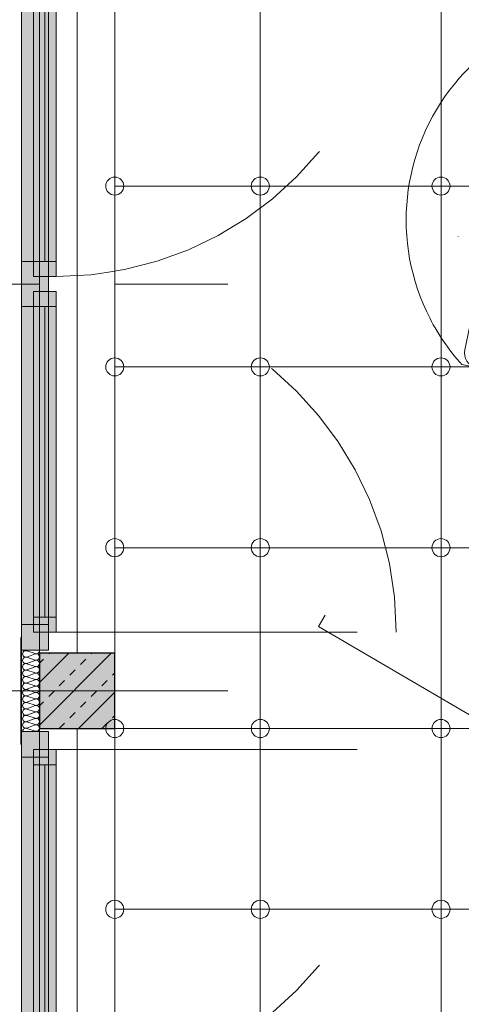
# Model space of a CAD drawing. Header units: metres. Extents: x -45 to 152, y -127 to 99.
# Tile 53 of 256: x -39.34 to -37.87, y -11.84 to -8.57. Entities that reach past the tile are written whole.
import ezdxf

# ---------------------------------------------------------------- set-up
doc = ezdxf.new("R2010")
doc.units = ezdxf.units.M
doc.header["$PDMODE"] = 1
doc.header["$PDSIZE"] = -2
for name, pattern in [('Achsen 01', [5.291531, 3.175, -1.058062, 0.352704, -0.705764]), ('gestrichelt - 01', [2, 1, -1]), ('ISO-03 Gestrichelt mit Abstand', [7.62, 3.048, -4.572]), ('Raster 01', [2, 1, -1])]:
    doc.linetypes.add(name, pattern=pattern)
doc.layers.get('0').update_dxf_attribs({"lineweight": 25})
for name, color, linetype, lineweight, true_color in [('013_Beton und Stahlbetonarbeiten-000 Brüstung', 7, 'Continuous', 9, 0xa6a6a6), ('013_Beton und Stahlbetonarbeiten-000 Sichtbeton-333 Außenstütze', 5, 'Continuous', 5, 0x0000ff), ('013_Beton und Stahlbetonarbeiten-000 Sichtbeton-334 Außenwandöf', 5, 'Continuous', 5, 0x0000ff), ('014_Fassadenarbeiten-330 mineralische Dämmung', 7, 'Continuous', 9, 0x666666), ('032_Metallarbeiten-Fenster', 7, 'Continuous', 13, 0x444444), ('ACTES-Einrichtung Aufsicht.', 7, 'Continuous', 9, 0xa6a6a6), ('AV1-Achsen', 1, 'Achsen 01', 18, 0xff0000), ('AV1-Bewegungsfläche', 7, 'gestrichelt - 01', 9, 0xd9d9d9), ('AV1-Raster', 7, 'Raster 01', 9, 0xa6a6a6)]:
    doc.layers.add(name, color=color, linetype=linetype, lineweight=lineweight, true_color=true_color)
for name, color, linetype, lineweight in [('013_Beton und Stahlbetonarbeiten-330 Außenstützen', 7, 'Continuous', 25), ('030_Sonnenschutzarbeiten-BLENDSCHUTZ', 7, 'Continuous', 5), ('036_Bodenbelagarbeiten-350 Doppelbodenelement', 7, 'Continuous', 9), ('039_Trockenbauarbeiten-alllg.', 7, 'Continuous', 9), ('_1.35m (3D)', 7, 'Continuous', 9), ('_GRU (2D)', 7, 'Continuous', 9), ('_OG 2 (2D)', 7, 'Continuous', 9), ('_OG 2 - DS (2D)', 7, 'Continuous', 9), ('Bemaßung-Bemaßung', 7, 'Continuous', 9), ('Keine', 7, 'Continuous', 9)]:
    doc.layers.add(name, color=color, linetype=linetype, lineweight=lineweight)
doc.layers.get('0').freeze()
doc.styles.add('Arial', font='arial.ttf')
doc.dimstyles.new('COE 50', dxfattribs={"dimtxt": 126.090495, "dimasz": 0.001414, "dimexe": 0.001, "dimexo": 0.01, "dimgap": 0.001, "dimtad": 1, "dimdec": 3, "dimtxsty": 'Arial', "dimblk": 'VW_SLASH-4', "dimblk1": 'VW_SLASH-4', "dimblk2": 'VW_SLASH-4', "dimcen": 0, "dimadec": 3, "dimazin": 0, "dimtfac": 0.8, "dimtdec": 3, "dimtix": 1, "dimtmove": 0, "dimatfit": 0, "dimldrblk": 'VW_SLASH-3', "dimfxl": 0.002, "dimfxlon": 1, "dimfrac": 2, "dimtolj": 1, "dimarcsym": 0})

# ---------------------------------------------------------------- blocks, each defined once
blk = doc.blocks.new('Group-2')
at = {"layer": 'AV1-Raster'}
for p, q in [((1.35, -9.45), (-40.5, -9.45)), ((1.35, -10.8), (-40.5, -10.8))]:
    blk.add_line(p, q, dxfattribs=at)
blk = doc.blocks.new('1.35m (3D)')
at = {"layer": 'AV1-Raster', "color": 7}
blk.add_blockref('Group-2', (0, 0), dxfattribs=at)
blk = doc.blocks.new('VW_SLASH-4')
at = {"color": 0, "linetype": 'ByBlock', "lineweight": -2, "transparency": 16777216}
blk.add_line((0, 0), (-1, 0), dxfattribs=at)
at = {"color": 0, "linetype": 'Continuous', "lineweight": 15, "transparency": 16777216, "flags": 128}
blk.add_lwpolyline([(0.5, 0.5), (-0.5, -0.5)], dxfattribs=at)
blk = doc.blocks.new('*D47')
at = {"layer": '030_Sonnenschutzarbeiten-BLENDSCHUTZ', "color": 0, "lineweight": -2}
for p, q in [((-39.575, -10.925), (-39.725, -10.925)), ((-39.675, -13.3043), (-39.675, -10.9957)), ((-39.575, -13.375), (-39.725, -13.375))]:
    blk.add_line(p, q, dxfattribs=at)
at = {"layer": 'Defpoints', "color": 0}
for p in [(-39.675, -10.925), (-38.91, -10.925), (-38.91, -13.375)]:
    blk.add_point(p, dxfattribs=at)
at = {"layer": '030_Sonnenschutzarbeiten-BLENDSCHUTZ', "color": 0, "lineweight": -2, "xscale": 0.070693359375, "yscale": 0.070693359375, "zscale": 0.070693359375}
for p, rotation in [((-39.675, -10.925), 90), ((-39.675, -13.375), 270)]:
    blk.add_blockref('VW_SLASH-4', p, dxfattribs=dict(at, rotation=rotation))
at = {"layer": '030_Sonnenschutzarbeiten-BLENDSCHUTZ', "color": 0, "lineweight": 13, "insert": (-39.8008, -12.15), "char_height": 0.12609, "attachment_point": 5, "rotation": 90, "style": 'Arial'}
blk.add_mtext('\\A1;2,45', dxfattribs=at)
blk = doc.blocks.new('VW_SLASH-3')
at = {"color": 0, "linetype": 'ByBlock', "lineweight": -2, "transparency": 16777216}
blk.add_line((0, 0), (-1, 0), dxfattribs=at)
at = {"color": 0, "linetype": 'Continuous', "lineweight": 15, "transparency": 16777216, "flags": 128}
blk.add_lwpolyline([(0.5, 0.5), (-0.5, -0.5)], dxfattribs=at)
blk = doc.blocks.new('*D48')
at = {"layer": '030_Sonnenschutzarbeiten-BLENDSCHUTZ', "color": 0, "lineweight": -2}
for p, q in [((-39.575, -8.225), (-39.725, -8.225)), ((-39.675, -10.6043), (-39.675, -8.2957)), ((-39.575, -10.675), (-39.725, -10.675))]:
    blk.add_line(p, q, dxfattribs=at)
at = {"layer": 'Defpoints', "color": 0}
for p in [(-39.675, -8.225), (-38.91, -8.225), (-38.91, -10.675)]:
    blk.add_point(p, dxfattribs=at)
at = {"layer": '030_Sonnenschutzarbeiten-BLENDSCHUTZ', "color": 0, "lineweight": -2, "xscale": 0.070693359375, "yscale": 0.070693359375, "zscale": 0.070693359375}
for p, rotation in [((-39.675, -8.225), 90), ((-39.675, -10.675), 270)]:
    blk.add_blockref('VW_SLASH-4', p, dxfattribs=dict(at, rotation=rotation))
at = {"layer": '030_Sonnenschutzarbeiten-BLENDSCHUTZ', "color": 0, "lineweight": 13, "insert": (-39.8008, -9.45), "char_height": 0.12609, "attachment_point": 5, "rotation": 90, "style": 'Arial'}
blk.add_mtext('\\A1;2,45', dxfattribs=at)
blk = doc.blocks.new('Group-100')
at = {"color": 255, "transparency": 33554559}
blk.add_wipeout([(-37.7549, -9.1545), (-37.8624, -9.6684), (-37.8635, -9.6781), (-37.8627, -9.6877), (-37.86, -9.697), (-37.8556, -9.7056), (-37.8497, -9.7132), (-37.8423, -9.7195), (-37.8339, -9.7243), (-37.8248, -9.7274), (-37.8726, -9.7169), (-37.8735, -9.7158), (-37.8744, -9.7148), (-37.8754, -9.7137), (-37.8763, -9.7127), (-37.8772, -9.7116), (-37.8782, -9.7106), (-37.8791, -9.7095), (-37.88, -9.7085), (-37.8963, -9.6892), (-37.9119, -9.6694), (-37.9268, -9.649), (-37.941, -9.6281), (-37.9544, -9.6067), (-37.9671, -9.5849), (-37.979, -9.5626), (-37.9901, -9.5399), (-38.0269, -9.4434), (-38.0495, -9.3426), (-38.0573, -9.2396), (-38.0502, -9.1365), (-38.0283, -9.0356), (-37.9921, -8.9388), (-37.9423, -8.8483), (-37.88, -8.7659), (-37.8551, -8.7389), (-37.8289, -8.7133), (-37.8014, -8.689), (-37.7727, -8.6662), (-37.7429, -8.6449), (-37.712, -8.6251), (-37.6801, -8.607), (-37.6473, -8.5905), (-37.5883, -8.6028), (-37.5981, -8.6018), (-37.6078, -8.6026), (-37.6173, -8.6054), (-37.6259, -8.6099), (-37.6336, -8.6161), (-37.6399, -8.6236), (-37.6446, -8.6322), (-37.6475, -8.6415)], dxfattribs=at).dxf.layer = 'ACTES-Einrichtung Aufsicht.'
at = {"layer": 'ACTES-Einrichtung Aufsicht.'}
blk.add_line((-37.8844, -9.2929), (-37.8844, -9.2927), dxfattribs=at)
at = {"layer": 'ACTES-Einrichtung Aufsicht.', "flags": 128}
blk.add_lwpolyline([(-37.8624, -9.6684, 0.407966), (-37.8248, -9.7274), (-37.8726, -9.7169, -0.003923), (-37.88, -9.7085, -0.070731), (-37.9901, -9.5399, -0.297593), (-37.88, -8.7659, -0.102954), (-37.6473, -8.5905), (-37.5883, -8.6028, 0.414214), (-37.6475, -8.6415)], format="xyb", close=True, dxfattribs=at)
at = {"layer": 'AV1-Bewegungsfläche', "color": 9, "flags": 128}
blk.add_lwpolyline([(-36.5989, -11.6087), (-36.0944, -10.7452, 0.063875), (-36.9037, -10.1219, 0.008083), (-37.0155, -10.0589, 0.055453), (-37.8378, -9.7247), (-38.2422, -10.4037), (-38.3489, -10.5863)], format="xyb", close=True, dxfattribs=at)
blk = doc.blocks.new('Group-101')
at = {"layer": 'ACTES-Einrichtung Aufsicht.'}
blk.add_blockref('Group-100', (0, 0), dxfattribs=at)
blk = doc.blocks.new('*D725')
at = {"layer": 'Bemaßung-Bemaßung', "color": 0, "lineweight": -2}
for p, q in [((-40.725, -10.925), (-40.875, -10.925)), ((-40.825, -10.9957), (-40.825, -13.3043)), ((-40.725, -13.375), (-40.875, -13.375))]:
    blk.add_line(p, q, dxfattribs=at)
at = {"layer": 'Defpoints', "color": 0}
for p in [(-39.025, -10.925), (-40.825, -13.375), (-39.025, -13.375)]:
    blk.add_point(p, dxfattribs=at)
at = {"layer": 'Bemaßung-Bemaßung', "color": 0, "lineweight": -2, "xscale": 0.070693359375, "yscale": 0.070693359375, "zscale": 0.070693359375}
for p, rotation in [((-40.825, -10.925), 90), ((-40.825, -13.375), 270)]:
    blk.add_blockref('VW_SLASH-4', p, dxfattribs=dict(at, rotation=rotation))
at = {"layer": 'Bemaßung-Bemaßung', "color": 0, "insert": (-40.9356, -12.15), "char_height": 0.10087, "attachment_point": 5, "rotation": 90, "style": 'Arial'}
blk.add_mtext('\\A1;2,45', dxfattribs=at)
blk = doc.blocks.new('*D726')
at = {"layer": 'Bemaßung-Bemaßung', "color": 0, "lineweight": -2}
for p, q in [((-40.725, -10.675), (-40.875, -10.675)), ((-40.825, -10.7457), (-40.825, -10.8543)), ((-40.725, -10.925), (-40.875, -10.925))]:
    blk.add_line(p, q, dxfattribs=at)
at = {"layer": 'Defpoints', "color": 0}
for p in [(-39.025, -10.675), (-40.825, -10.925), (-39.025, -10.925)]:
    blk.add_point(p, dxfattribs=at)
at = {"layer": 'Bemaßung-Bemaßung', "color": 0, "lineweight": -2, "xscale": 0.070693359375, "yscale": 0.070693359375, "zscale": 0.070693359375}
for p, rotation in [((-40.825, -10.675), 90), ((-40.825, -10.925), 270)]:
    blk.add_blockref('VW_SLASH-4', p, dxfattribs=dict(at, rotation=rotation))
at = {"layer": 'Bemaßung-Bemaßung', "color": 0, "insert": (-40.9265, -10.8), "char_height": 0.10087, "attachment_point": 5, "rotation": 90, "style": 'Arial'}
blk.add_mtext('\\A1;25', dxfattribs=at)
blk = doc.blocks.new('*D727')
at = {"layer": 'Bemaßung-Bemaßung', "color": 0, "lineweight": -2}
for p, q in [((-40.725, -8.225), (-40.875, -8.225)), ((-40.825, -8.2957), (-40.825, -10.6043)), ((-40.725, -10.675), (-40.875, -10.675))]:
    blk.add_line(p, q, dxfattribs=at)
at = {"layer": 'Defpoints', "color": 0}
for p in [(-39.025, -8.225), (-40.825, -10.675), (-39.025, -10.675)]:
    blk.add_point(p, dxfattribs=at)
at = {"layer": 'Bemaßung-Bemaßung', "color": 0, "lineweight": -2, "xscale": 0.070693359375, "yscale": 0.070693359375, "zscale": 0.070693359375}
for p, rotation in [((-40.825, -8.225), 90), ((-40.825, -10.675), 270)]:
    blk.add_blockref('VW_SLASH-4', p, dxfattribs=dict(at, rotation=rotation))
at = {"layer": 'Bemaßung-Bemaßung', "color": 0, "insert": (-40.9356, -9.45), "char_height": 0.10087, "attachment_point": 5, "rotation": 90, "style": 'Arial'}
blk.add_mtext('\\A1;2,45', dxfattribs=at)
blk = doc.blocks.new('COE - Fenster 01')
at = {"layer": '032_Metallarbeiten-Fenster', "linetype": 'Continuous', "lineweight": 0}
for points in [[(-0.03, 2.515), (-0.03, 2.43), (0.06, 2.43), (0.06, 2.515)], [(0.02, 2.455), (0.02, 2.405), (-0.055, 2.405), (-0.055, 2.455)], [(-0.03, 2.43), (0.06, 2.43), (0.06, 0.17), (-0.03, 0.17)], [(0.02, 2.405), (0.02, 1.375), (-0.055, 1.375), (-0.055, 2.405)], [(0.02, 1.375), (0.02, 1.325), (-0.055, 1.325), (-0.055, 1.375)], [(0.06, 1.375), (0.06, 1.225), (-0.03, 1.225), (-0.03, 1.375)], [(0.02, 1.225), (0.02, 1.275), (-0.055, 1.275), (-0.055, 1.225)], [(0.02, 0.195), (0.02, 1.225), (-0.055, 1.225), (-0.055, 0.195)], [(0.02, 0.145), (0.02, 0.195), (-0.055, 0.195), (-0.055, 0.145)], [(0.06, 0.17), (-0.03, 0.17), (-0.03, 0.085), (0.06, 0.085)]]:
    blk.add_hatch(color=7, dxfattribs=at).paths.add_polyline_path(points)
at = {"layer": '032_Metallarbeiten-Fenster', "color": 7, "linetype": 'gestrichelt - 01', "lineweight": 18, "transparency": 33554687}
for p, q in [((-0.055, 2.455), (-1.185, 2.455)), ((-0.055, 0.145), (-1.185, 0.145))]:
    blk.add_line(p, q, dxfattribs=at)
at = {"layer": '032_Metallarbeiten-Fenster', "color": 7, "lineweight": 18}
for p, q in [((-0.0175, 2.405), (-0.0175, 1.375)), ((-0.0175, 0.195), (-0.0175, 1.225))]:
    blk.add_line(p, q, dxfattribs=at)
at = {"layer": '032_Metallarbeiten-Fenster', "color": 7, "lineweight": 18, "flags": 128}
for points in [[(-0.03, 2.515), (-0.03, 2.43), (0.06, 2.43), (0.06, 2.515)], [(0.02, 2.455), (0.02, 2.405), (-0.055, 2.405), (-0.055, 2.455)], [(-0.03, 2.43), (0.06, 2.43), (0.06, 0.17), (-0.03, 0.17)], [(0.02, 2.405), (0.02, 1.375), (-0.055, 1.375), (-0.055, 2.405)], [(0.02, 1.375), (0.02, 1.325), (-0.055, 1.325), (-0.055, 1.375)], [(0.06, 1.375), (0.06, 1.225), (-0.03, 1.225), (-0.03, 1.375)], [(0.02, 1.225), (0.02, 1.275), (-0.055, 1.275), (-0.055, 1.225)], [(0.02, 0.195), (0.02, 1.225), (-0.055, 1.225), (-0.055, 0.195)], [(0.02, 0.145), (0.02, 0.195), (-0.055, 0.195), (-0.055, 0.145)], [(0.06, 0.17), (-0.03, 0.17), (-0.03, 0.085), (0.06, 0.085)]]:
    blk.add_lwpolyline(points, close=True, dxfattribs=at)
at = {"layer": '032_Metallarbeiten-Fenster', "color": 7, "linetype": 'gestrichelt - 01', "lineweight": 18, "transparency": 33554687}
for centre, start, end in [((-0.055, 2.455), 180.0004, 270), ((-0.055, 0.145), 90, 179.9996)]:
    blk.add_arc(centre, 1.13, start, end, dxfattribs=at)
blk = doc.blocks.new('Group-444')
at = {"layer": '014_Fassadenarbeiten-330 mineralische Dämmung', "transparency": 33554687, "flags": 128}
for points in [[(15.3239, -23.284, 0.513088), (15.3342, -23.27), (15.3252, -23.242, -1.372995), (15.3456, -23.242), (15.3353, -23.27, 1.372583), (15.3557, -23.27), (15.3467, -23.242, -1.372995), (15.3671, -23.242), (15.3567, -23.27, 1.372583), (15.3771, -23.27)], [(15.3353, -23.27, 1.372583), (15.3557, -23.27), (15.3467, -23.242, -1.372995), (15.3671, -23.242), (15.3567, -23.27, 1.372583), (15.3771, -23.27), (15.3681, -23.242, -1.372995), (15.3885, -23.242), (15.3782, -23.27, 1.372583), (15.3986, -23.27), (15.3896, -23.242, -1.372995), (15.41, -23.242), (15.3996, -23.27, 1.372583), (15.42, -23.27), (15.411, -23.242, -1.372995), (15.4314, -23.242), (15.4211, -23.27, 1.372583), (15.4415, -23.27), (15.4325, -23.242, -1.372995), (15.4529, -23.242), (15.4425, -23.27, 1.372583), (15.4629, -23.27), (15.4539, -23.242, -1.372995), (15.4743, -23.242), (15.464, -23.27, 1.372583), (15.4844, -23.27), (15.4754, -23.242, -1.372995), (15.4958, -23.242), (15.4854, -23.27, 1.372583), (15.5058, -23.27), (15.4968, -23.242, -1.372995), (15.5172, -23.242), (15.5069, -23.27, 1.372583), (15.5273, -23.27), (15.5183, -23.242, -1.372995), (15.5387, -23.242), (15.5283, -23.27, 1.372583), (15.5487, -23.27), (15.5397, -23.242, -1.372995), (15.5601, -23.242), (15.5498, -23.27, 1.372583), (15.5702, -23.27), (15.5612, -23.242, -1.372995), (15.5816, -23.242)], [(15.5283, -23.27, 0.324435), (15.5322, -23.282, 0.324435), (15.5448, -23.282, 0.324435), (15.5487, -23.27), (15.5397, -23.242, -0.324488), (15.5436, -23.23, -0.324488), (15.5562, -23.23, -0.324488), (15.5601, -23.242), (15.5498, -23.27, 0.324435), (15.5537, -23.282, 0.324435), (15.5663, -23.282, 0.324435), (15.5702, -23.27), (15.5612, -23.242, -0.324488), (15.5651, -23.23, -0.324488), (15.5777, -23.23, -0.324488), (15.5816, -23.242), (15.5712, -23.27, 0.324435), (15.5751, -23.282, 0.324435), (15.5877, -23.282, 0.324435), (15.5916, -23.27), (15.5826, -23.242, -0.540253), (15.5939, -23.228)], [(15.5939, -23.2791, -0.225321), (15.5927, -23.27), (15.5939, -23.2667)]]:
    blk.add_lwpolyline(points, format="xyb", dxfattribs=at)
blk = doc.blocks.new('Group-448')
at = {"layer": '014_Fassadenarbeiten-330 mineralische Dämmung', "transparency": 33554687}
blk.add_blockref('Group-444', (0, 0), dxfattribs=at)
blk = doc.blocks.new('Parametric Object-56')
at = {"layer": '014_Fassadenarbeiten-330 mineralische Dämmung', "color": 7, "transparency": 33554687}
blk.add_blockref('Group-448', (0, 0), dxfattribs=at)
at = {"layer": '014_Fassadenarbeiten-330 mineralische Dämmung', "color": 0, "flags": 1}
for tag in ['IFC_UUID', 'instanceID', 'prm0_name', 'prm0_type', 'prm0_value', 'prm1_name', 'prm1_type', 'prm1_value', 'prm2_name', 'prm2_type', 'prm2_value', 'prm3_name', 'prm3_type', 'prm3_value', 'prm4_name', 'prm4_type', 'prm4_value', 'prm5_name', 'prm5_type', 'prm5_value', 'prm6_name', 'prm6_type', 'prm6_value']:
    blk.add_attdef(tag, (-39.3335, -10.935), '', height=0.00018, dxfattribs=at)
blk = doc.blocks.new('Group-736')
at = {"layer": 'AV1-Achsen'}
blk.add_line((-39.15, -26.5), (-39.15, 4.9), dxfattribs=at)
blk = doc.blocks.new('GRU (2D)')
at = {"layer": 'AV1-Achsen', "color": 7}
blk.add_blockref('Group-736', (0, 0), dxfattribs=at)
blk = doc.blocks.new('OG 2 - DS (2D)')
at = {"layer": '030_Sonnenschutzarbeiten-BLENDSCHUTZ', "linetype": 'Continuous', "lineweight": 0, "transparency": 33554610}
for points in [[(-39.15, -10.675), (-39.15, -8.225), (-39.22, -8.225), (-39.22, -10.675)], [(-39.15, -10.925), (-39.15, -13.375), (-39.22, -13.375), (-39.22, -10.925)]]:
    blk.add_hatch(color=161, dxfattribs=at).paths.add_polyline_path(points)
at = {"layer": '030_Sonnenschutzarbeiten-BLENDSCHUTZ', "color": 251, "lineweight": 13, "flags": 128}
for points in [[(-39.15, -10.675), (-39.15, -8.225), (-39.22, -8.225), (-39.22, -10.675)], [(-39.15, -10.925), (-39.15, -13.375), (-39.22, -13.375), (-39.22, -10.925)]]:
    blk.add_lwpolyline(points, close=True, dxfattribs=at)
at = {"layer": '030_Sonnenschutzarbeiten-BLENDSCHUTZ', "color": 7, "lineweight": 13}
for base, p1, p2, picture, middle in [((-39.675, -8.225), (-38.91, -10.675), (-38.91, -8.225), '*D48', (-39.8008, -9.45)), ((-39.675, -10.925), (-38.91, -13.375), (-38.91, -10.925), '*D47', (-39.8008, -12.15))]:
    dim = blk.add_linear_dim(base=base, p1=p1, p2=p2, angle=270, text='2,45', dimstyle='COE 50', override={"dimtxt": 0.12609, "dimasz": 0.070693, "dimexe": 0.05, "dimgap": 0.05, "dimpost": '<>', "dimtxsty": 'Arial', "dimtmove": 2, "dimfxl": 0.1}, dxfattribs=at)
    dim.commit()
    dim.dimension.update_dxf_attribs({"geometry": picture, "text_midpoint": middle})
blk = doc.blocks.new('OG 2 (2D)')
at = {"layer": '032_Metallarbeiten-Fenster', "linetype": 'Continuous', "lineweight": 0, "transparency": 33554687}
blk.add_hatch(color=181, dxfattribs=at).paths.add_polyline_path([(-39.3343, -10.6231), (-39.3343, -10.9769), (-39.3363, -10.9769), (-39.3363, -10.6231)])
at = {"layer": '032_Metallarbeiten-Fenster', "color": 7, "linetype": 'Continuous', "lineweight": 9, "transparency": 33554687, "flags": 128}
blk.add_lwpolyline([(-39.3343, -10.6231), (-39.3343, -10.9769), (-39.3363, -10.9769), (-39.3363, -10.6231)], close=True, dxfattribs=at)
at = {"layer": 'ACTES-Einrichtung Aufsicht.'}
blk.add_blockref('Group-101', (0, 0), dxfattribs=at)
at = {"layer": '036_Bodenbelagarbeiten-350 Doppelbodenelement', "color": 230, "linetype": 'Continuous', "flags": 128}
for points in [[(-38.5416, -8.525), (-37.9416, -8.525), (-37.9416, -9.125), (-38.5416, -9.125)], [(-37.9416, -8.525), (-37.3416, -8.525), (-37.3416, -9.125), (-37.9416, -9.125)], [(-38.5416, -9.125), (-37.9416, -9.125), (-37.9416, -9.725), (-38.5416, -9.725)], [(-37.9416, -9.125), (-37.3416, -9.125), (-37.3416, -9.725), (-37.9416, -9.725)], [(-38.5416, -9.725), (-37.9416, -9.725), (-37.9416, -10.325), (-38.5416, -10.325)], [(-37.9416, -9.725), (-37.3416, -9.725), (-37.3416, -10.325), (-37.9416, -10.325)], [(-38.5416, -10.325), (-37.9416, -10.325), (-37.9416, -10.925), (-38.5416, -10.925)], [(-37.9416, -10.325), (-37.3416, -10.325), (-37.3416, -10.925), (-37.9416, -10.925)], [(-38.5416, -10.925), (-37.9416, -10.925), (-37.9416, -11.525), (-38.5416, -11.525)], [(-37.9416, -10.925), (-37.3416, -10.925), (-37.3416, -11.525), (-37.9416, -11.525)], [(-38.5416, -11.525), (-37.9416, -11.525), (-37.9416, -12.125), (-38.5416, -12.125)], [(-37.9416, -11.525), (-37.3416, -11.525), (-37.3416, -12.125), (-37.9416, -12.125)]]:
    blk.add_lwpolyline(points, close=True, dxfattribs=at)
at = {"layer": '036_Bodenbelagarbeiten-350 Doppelbodenelement', "color": 230, "lineweight": 18}
for centre in [(-38.5416, -9.125), (-37.9416, -9.125), (-38.5416, -9.725), (-37.9416, -9.725), (-38.5416, -10.325), (-37.9416, -10.325), (-38.5416, -10.925), (-37.9416, -10.925), (-38.5416, -11.525), (-37.9416, -11.525)]:
    blk.add_circle(centre, 0.03, dxfattribs=at)
at = {"color": 255}
for points in [[(-39.275, -10.675), (-39.275, -8.225), (-39.025, -8.225), (-39.025, -10.675)], [(-39.275, -13.375), (-39.275, -10.925), (-39.025, -10.925), (-39.025, -13.375)]]:
    blk.add_wipeout(points, dxfattribs=at).dxf.layer = '013_Beton und Stahlbetonarbeiten-000 Brüstung'
at = {"layer": '013_Beton und Stahlbetonarbeiten-330 Außenstützen', "linetype": 'Continuous', "lineweight": 0, "true_color": 0xc0c0c0}
blk.add_hatch(color=9, dxfattribs=at).paths.add_polyline_path([(-39.025, -10.675), (-39.275, -10.675), (-39.275, -10.925), (-39.025, -10.925)])
at = {"layer": '013_Beton und Stahlbetonarbeiten-330 Außenstützen', "linetype": 'Continuous', "lineweight": 13}
h = blk.add_hatch(dxfattribs=at)
h.set_pattern_fill('Stahlbeton-1', color=251, style=0, pattern_type=2)
h.set_pattern_definition([(45, (0, 0), (0.07071068, -0.07071068), [0.025, -0.025])])
h.paths.add_polyline_path([(-39.025, -10.675), (-39.275, -10.675), (-39.275, -10.925), (-39.025, -10.925)])
h = blk.add_hatch(dxfattribs=at)
h.set_pattern_fill('Stahlbeton', color=251, style=0, pattern_type=2)
h.set_pattern_definition([(-135, (0.03106, -0.03313), (0.07071068, -0.07071068), [])])
h.paths.add_polyline_path([(-39.025, -10.675), (-39.275, -10.675), (-39.275, -10.925), (-39.025, -10.925)])
at = {"layer": '013_Beton und Stahlbetonarbeiten-000 Brüstung', "flags": 128}
for points in [[(-39.275, -10.675), (-39.275, -8.225), (-39.025, -8.225), (-39.025, -10.675)], [(-39.275, -13.375), (-39.275, -10.925), (-39.025, -10.925), (-39.025, -13.375)]]:
    blk.add_lwpolyline(points, close=True, dxfattribs=at)
at = {"layer": '013_Beton und Stahlbetonarbeiten-000 Sichtbeton-333 Außenstütze', "color": 30}
blk.add_solid([(-39.025, -10.675), (-39.025, -10.925), (-39.075, -10.725), (-39.075, -10.875)], dxfattribs=at)
at = {"layer": '013_Beton und Stahlbetonarbeiten-000 Sichtbeton-334 Außenwandöf', "color": 30}
for points in [[(-39.275, -10.675), (-39.025, -10.675), (-39.275, -10.725), (-39.075, -10.725)], [(-39.275, -10.875), (-39.075, -10.875), (-39.275, -10.925), (-39.025, -10.925)]]:
    blk.add_solid(points, dxfattribs=at)
at = {"layer": '013_Beton und Stahlbetonarbeiten-330 Außenstützen', "flags": 128}
blk.add_lwpolyline([(-39.025, -10.675), (-39.275, -10.675), (-39.275, -10.925), (-39.025, -10.925)], close=True, dxfattribs=at)
at = {"layer": '036_Bodenbelagarbeiten-350 Doppelbodenelement', "color": 230, "linetype": 'Continuous', "flags": 128}
for points in [[(-39.025, -8.525), (-38.5416, -8.525), (-38.5416, -9.125), (-39.025, -9.125)], [(-39.025, -9.125), (-38.5416, -9.125), (-38.5416, -9.725), (-39.025, -9.725)], [(-39.025, -9.725), (-38.5416, -9.725), (-38.5416, -10.325), (-39.025, -10.325)], [(-39.025, -10.325), (-38.5416, -10.325), (-38.5416, -10.925), (-39.025, -10.925)], [(-39.025, -10.925), (-38.5416, -10.925), (-38.5416, -11.525), (-39.025, -11.525)], [(-39.025, -11.525), (-38.5416, -11.525), (-38.5416, -12.125), (-39.025, -12.125)]]:
    blk.add_lwpolyline(points, close=True, dxfattribs=at)
at = {"layer": '036_Bodenbelagarbeiten-350 Doppelbodenelement', "color": 230, "lineweight": 18}
for centre in [(-39.025, -9.125), (-39.025, -9.725), (-39.025, -10.325), (-39.025, -10.925), (-39.025, -11.525)]:
    blk.add_circle(centre, 0.03, dxfattribs=at)
at = {"layer": '039_Trockenbauarbeiten-alllg.', "color": 5, "linetype": 'ISO-03 Gestrichelt mit Abstand'}
for p, q in [((-39.15, -8.225), (-39.15, -10.675)), ((-39.15, -10.925), (-39.15, -13.375))]:
    blk.add_line(p, q, dxfattribs=at)
at = {"layer": 'Keine', "color": 8, "linetype": 'Continuous', "lineweight": 13, "flags": 128}
blk.add_lwpolyline([(-39.025, -5.525), (-23.075, -5.525), (-23.075, -21.475), (-39.025, -21.475)], close=True, dxfattribs=at)
at = {"layer": '014_Fassadenarbeiten-330 mineralische Dämmung', "xscale": -1, "rotation": 270}
blk.add_blockref('Parametric Object-56', (-16.047, -26.2589), dxfattribs=at)
at = {"layer": '032_Metallarbeiten-Fenster', "color": 7, "rotation": 180}
for p in [(-39.275, -8.15), (-39.275, -10.85)]:
    blk.add_blockref('COE - Fenster 01', p, dxfattribs=at)
at = {"layer": 'Bemaßung-Bemaßung'}
for base, p1, p2, text, picture, middle in [((-40.825, -10.675), (-39.025, -8.225), (-39.025, -10.675), '2,45', '*D727', (-40.9356, -9.45)), ((-40.825, -10.925), (-39.025, -10.675), (-39.025, -10.925), '25', '*D726', (-40.9265, -10.8)), ((-40.825, -13.375), (-39.025, -10.925), (-39.025, -13.375), '2,45', '*D725', (-40.9356, -12.15))]:
    dim = blk.add_linear_dim(base=base, p1=p1, p2=p2, angle=270, text=text, dimstyle='COE 50', override={"dimtxt": 0.100872, "dimasz": 0.070693, "dimexe": 0.05, "dimgap": 0.05, "dimpost": '<>', "dimtxsty": 'Arial', "dimtmove": 2, "dimfxl": 0.1}, dxfattribs=at)
    dim.commit()
    dim.dimension.update_dxf_attribs({"geometry": picture, "text_midpoint": middle})

msp = doc.modelspace()

# ---------------------------------------------------------------- block references
at = {"layer": '_1.35m (3D)'}
msp.add_blockref('1.35m (3D)', (0, 0), dxfattribs=at)

# ---------------------------------------------------------------- next in the draw order: block references
at = {"layer": '_OG 2 - DS (2D)'}
msp.add_blockref('OG 2 - DS (2D)', (0, 0), dxfattribs=at)

# ---------------------------------------------------------------- next in the draw order: block references
at = {"layer": '_OG 2 (2D)'}
msp.add_blockref('OG 2 (2D)', (0, 0), dxfattribs=at)

# ---------------------------------------------------------------- next in the draw order: block references
at = {"layer": '_GRU (2D)'}
msp.add_blockref('GRU (2D)', (0, 0), dxfattribs=at)

doc.saveas('drawing.dxf')
